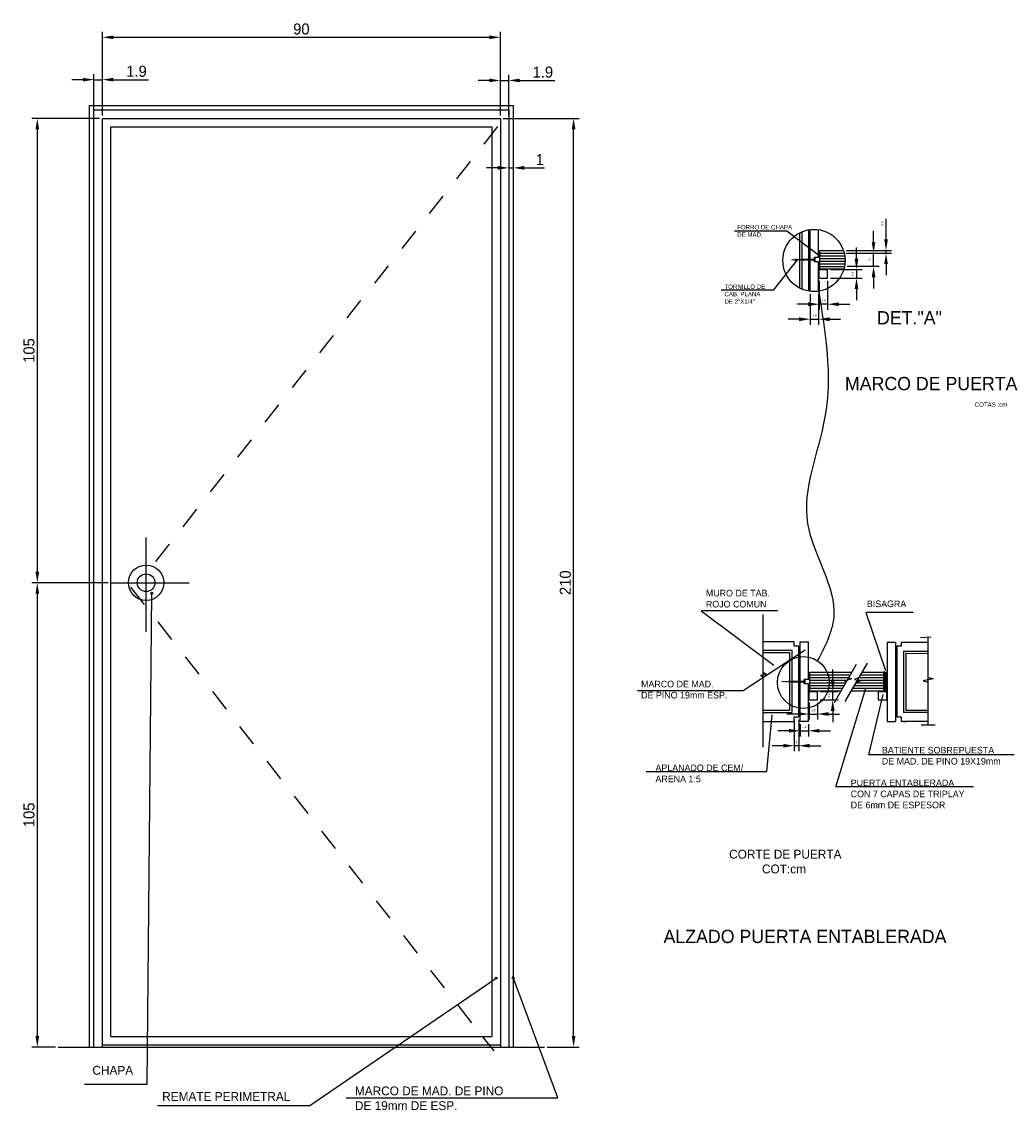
# Model space of a CAD drawing. Extents: x 10 to 235, y 29 to 275.
import ezdxf

# ---------------------------------------------------------------- set-up
doc = ezdxf.new("R2010")
doc.units = 0
doc.layers.get('0').update_dxf_attribs({"linetype": 'CONTINUOUS'})
doc.layers.get('DEFPOINTS').update_dxf_attribs({"linetype": 'CONTINUOUS'})
doc.dimstyles.get("Standard").update_dxf_attribs({"dimtxt": 0.18, "dimasz": 0.18, "dimexe": 0.18, "dimexo": 0.0625, "dimgap": 0.09, "dimtad": 0, "dimtih": 1, "dimtoh": 1, "dimdec": 4, "dimzin": 0, "dimdsep": 46, "dimtxsty": 'Standard', "dimcen": 0.09, "dimadec": 0, "dimazin": 0, "dimtfac": 1, "dimtdec": 4, "dimtofl": 0, "dimtmove": 0, "dimatfit": 3, "dimfxl": 0, "dimtolj": 1, "dimtzin": 0, "dimarcsym": 0})

# ---------------------------------------------------------------- blocks, each defined once
blk = doc.blocks.new('A$C342F4FBC')
for p, q in [((3.08, 101.06), (0, 105)), ((9.24, 93.17), (6.16, 97.11)), ((15.4, 85.28), (12.32, 89.22)), ((21.56, 77.39), (18.48, 81.34)), ((27.72, 69.5), (24.64, 73.45)), ((33.88, 61.61), (30.8, 65.56)), ((40.04, 53.73), (36.96, 57.67)), ((46.2, 45.84), (43.12, 49.78)), ((52.36, 37.95), (49.28, 41.89)), ((58.52, 30.06), (55.44, 34.01)), ((64.68, 22.17), (61.6, 26.12)), ((70.84, 14.29), (67.76, 18.23)), ((77, 6.4), (73.92, 10.34)), ((82, 0), (79.54, 3.15))]:
    blk.add_line(p, q)
blk = doc.blocks.new('A$C19D1009E')
for p, q in [((3.08, 205.08), (0, 209.03)), ((9.24, 197.2), (6.16, 201.14)), ((15.4, 189.31), (12.32, 193.25)), ((21.56, 181.42), (18.48, 185.36)), ((27.72, 173.53), (24.64, 177.48)), ((33.88, 165.64), (30.8, 169.59)), ((40.04, 157.76), (36.96, 161.7)), ((46.2, 149.87), (43.12, 153.81)), ((52.36, 141.98), (49.28, 145.92)), ((58.52, 134.09), (55.44, 138.03)), ((64.68, 126.2), (61.6, 130.15)), ((70.84, 118.31), (67.76, 122.26)), ((77, 110.43), (73.92, 114.37))]:
    blk.add_line(p, q)
at = {"rotation": 283.7565429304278}
blk.add_blockref('A$C342F4FBC', (-19.38, 79.65), dxfattribs=at)
blk = doc.blocks.new('*D4')
at = {"color": 0, "linetype": 'ByBlock'}
for p, q in [((29.38, 230), (14.04, 230)), ((15.29, 227.5), (15.29, 127.5)), ((31.28, 125), (14.04, 125))]:
    blk.add_line(p, q, dxfattribs=at)
for points in [[(14.87, 227.5), (15.7, 227.5), (15.29, 230)], [(14.87, 127.5), (15.7, 127.5), (15.29, 125)]]:
    blk.add_solid(points, dxfattribs=at)
at = {"layer": 'DEFPOINTS', "color": 0, "linetype": 'ByBlock'}
for p in [(30, 230), (15.29, 125), (31.9, 125)]:
    blk.add_point(p, dxfattribs=at)
at = {"color": 0, "linetype": 'ByBlock', "insert": (13.41, 177.5), "char_height": 2.5, "attachment_point": 5, "rotation": 90}
blk.add_mtext('\\A1;105', dxfattribs=at)
blk = doc.blocks.new('*D5')
at = {"color": 0, "linetype": 'ByBlock'}
for p, q in [((26.48, 125), (14.04, 125)), ((15.29, 122.5), (15.29, 22.5)), ((19.38, 20), (14.04, 20))]:
    blk.add_line(p, q, dxfattribs=at)
for points in [[(14.87, 122.5), (15.7, 122.5), (15.29, 125)], [(14.87, 22.5), (15.7, 22.5), (15.29, 20)]]:
    blk.add_solid(points, dxfattribs=at)
at = {"layer": 'DEFPOINTS', "color": 0, "linetype": 'ByBlock'}
for p in [(27.1, 125), (15.29, 20), (20, 20)]:
    blk.add_point(p, dxfattribs=at)
at = {"color": 0, "linetype": 'ByBlock', "insert": (13.41, 72.5), "char_height": 2.5, "attachment_point": 5, "rotation": 90}
blk.add_mtext('\\A1;105', dxfattribs=at)
blk = doc.blocks.new('*D6')
at = {"color": 0, "linetype": 'ByBlock'}
for p, q in [((120.62, 230), (137.82, 230)), ((136.57, 22.5), (136.57, 227.5)), ((130.62, 20), (137.82, 20))]:
    blk.add_line(p, q, dxfattribs=at)
for points in [[(136.16, 227.5), (136.99, 227.5), (136.57, 230)], [(136.16, 22.5), (136.99, 22.5), (136.57, 20)]]:
    blk.add_solid(points, dxfattribs=at)
at = {"layer": 'DEFPOINTS', "color": 0, "linetype": 'ByBlock'}
for p in [(120, 230), (136.57, 230), (130, 20)]:
    blk.add_point(p, dxfattribs=at)
at = {"color": 0, "linetype": 'ByBlock', "insert": (134.7, 125), "char_height": 2.5, "attachment_point": 5, "rotation": 90}
blk.add_mtext('\\A1;210', dxfattribs=at)
blk = doc.blocks.new('*D7')
at = {"color": 0, "linetype": 'ByBlock'}
for p, q in [((25.6, 238.75), (23.1, 238.75)), ((28.1, 230.62), (28.1, 240)), ((28.1, 238.75), (30, 238.75)), ((30, 230.62), (30, 240)), ((32.5, 238.75), (40.42, 238.75))]:
    blk.add_line(p, q, dxfattribs=at)
for points in [[(25.6, 239.17), (25.6, 238.34), (28.1, 238.75)], [(32.5, 239.17), (32.5, 238.34), (30, 238.75)]]:
    blk.add_solid(points, dxfattribs=at)
at = {"layer": 'DEFPOINTS', "color": 0, "linetype": 'ByBlock'}
for p in [(30, 238.75), (28.1, 230), (30, 230)]:
    blk.add_point(p, dxfattribs=at)
at = {"color": 0, "linetype": 'ByBlock', "insert": (37.71, 240.63), "char_height": 2.5, "attachment_point": 5}
blk.add_mtext('\\A1;1.9', dxfattribs=at)
blk = doc.blocks.new('*D8')
at = {"color": 0, "linetype": 'ByBlock'}
for p, q in [((120, 230.62), (120, 239.83)), ((121.9, 230.62), (121.9, 239.83)), ((117.5, 238.58), (115, 238.58)), ((120, 238.58), (121.9, 238.58)), ((124.4, 238.58), (132.32, 238.58))]:
    blk.add_line(p, q, dxfattribs=at)
for points in [[(117.5, 239), (117.5, 238.16), (120, 238.58)], [(124.4, 239), (124.4, 238.16), (121.9, 238.58)]]:
    blk.add_solid(points, dxfattribs=at)
at = {"layer": 'DEFPOINTS', "color": 0, "linetype": 'ByBlock'}
for p in [(121.9, 238.58), (120, 230), (121.9, 230)]:
    blk.add_point(p, dxfattribs=at)
at = {"color": 0, "linetype": 'ByBlock', "insert": (129.61, 240.46), "char_height": 2.5, "attachment_point": 5}
blk.add_mtext('\\A1;1.9', dxfattribs=at)
blk = doc.blocks.new('*D9')
at = {"color": 0, "linetype": 'ByBlock'}
for p, q in [((30, 230.62), (30, 249.58)), ((120, 230.62), (120, 249.58)), ((32.5, 248.33), (117.5, 248.33))]:
    blk.add_line(p, q, dxfattribs=at)
for points in [[(32.5, 248.75), (32.5, 247.91), (30, 248.33)], [(117.5, 248.75), (117.5, 247.91), (120, 248.33)]]:
    blk.add_solid(points, dxfattribs=at)
at = {"layer": 'DEFPOINTS', "color": 0, "linetype": 'ByBlock'}
for p in [(120, 248.33), (30, 230), (120, 230)]:
    blk.add_point(p, dxfattribs=at)
at = {"color": 0, "linetype": 'ByBlock', "insert": (75, 250.2), "char_height": 2.5, "attachment_point": 5}
blk.add_mtext('\\A1;90', dxfattribs=at)
blk = doc.blocks.new('*D10')
at = {"color": 0, "linetype": 'ByBlock'}
for p, q in [((121.9, 231.28), (121.9, 217.56)), ((122.9, 231.28), (122.9, 217.56)), ((119.4, 218.81), (116.9, 218.81)), ((121.9, 218.81), (122.9, 218.81)), ((125.4, 218.81), (129.98, 218.81))]:
    blk.add_line(p, q, dxfattribs=at)
for points in [[(119.4, 219.23), (119.4, 218.39), (121.9, 218.81)], [(125.4, 219.23), (125.4, 218.39), (122.9, 218.81)]]:
    blk.add_solid(points, dxfattribs=at)
at = {"layer": 'DEFPOINTS', "color": 0, "linetype": 'ByBlock'}
for p in [(121.9, 231.9), (122.9, 231.9), (122.9, 218.81)]:
    blk.add_point(p, dxfattribs=at)
at = {"color": 0, "linetype": 'ByBlock', "insert": (128.94, 220.68), "char_height": 2.5, "attachment_point": 5}
blk.add_mtext('\\A1;1', dxfattribs=at)
blk = doc.blocks.new('*D11')
at = {"color": 0, "linetype": 'ByBlock'}
for p, q in [((207.22, 191.45), (207.22, 184.91)), ((209.12, 191.46), (209.12, 184.91)), ((204.72, 186.16), (202.22, 186.16)), ((209.12, 186.16), (207.22, 186.16)), ((211.62, 186.16), (214.12, 186.16))]:
    blk.add_line(p, q, dxfattribs=at)
for points in [[(204.72, 186.58), (204.72, 185.74), (207.22, 186.16)], [(211.62, 186.58), (211.62, 185.74), (209.12, 186.16)]]:
    blk.add_solid(points, dxfattribs=at)
at = {"layer": 'DEFPOINTS', "color": 0, "linetype": 'ByBlock'}
for p in [(207.22, 192.08), (209.12, 192.08), (207.22, 186.16)]:
    blk.add_point(p, dxfattribs=at)
at = {"color": 0, "linetype": 'ByBlock', "insert": (208.17, 187.04), "char_height": 0.5, "attachment_point": 5}
blk.add_mtext('\\A1;1.9', dxfattribs=at)
blk = doc.blocks.new('*D12')
at = {"color": 0, "linetype": 'ByBlock'}
for p, q in [((205.17, 188.45), (205.17, 181.52)), ((207.07, 188.45), (207.07, 181.52)), ((202.67, 182.77), (200.17, 182.77)), ((205.17, 182.77), (207.07, 182.77)), ((209.57, 182.77), (212.07, 182.77))]:
    blk.add_line(p, q, dxfattribs=at)
for points in [[(202.67, 183.19), (202.67, 182.35), (205.17, 182.77)], [(209.57, 183.19), (209.57, 182.35), (207.07, 182.77)]]:
    blk.add_solid(points, dxfattribs=at)
at = {"layer": 'DEFPOINTS', "color": 0, "linetype": 'ByBlock'}
for p in [(205.17, 189.08), (207.07, 189.08), (207.07, 182.77)]:
    blk.add_point(p, dxfattribs=at)
at = {"color": 0, "linetype": 'ByBlock', "insert": (206.12, 183.65), "char_height": 0.5, "attachment_point": 5}
blk.add_mtext('\\A1;1.9', dxfattribs=at)
blk = doc.blocks.new('*D13')
at = {"color": 0, "linetype": 'ByBlock'}
for p, q in [((215.65, 196.48), (215.65, 198.98)), ((209.75, 193.98), (216.9, 193.98)), ((209.75, 192.08), (216.9, 192.08)), ((215.65, 193.98), (215.65, 192.08)), ((215.65, 189.58), (215.65, 187.08))]:
    blk.add_line(p, q, dxfattribs=at)
for points in [[(215.23, 196.48), (216.07, 196.48), (215.65, 193.98)], [(215.23, 189.58), (216.07, 189.58), (215.65, 192.08)]]:
    blk.add_solid(points, dxfattribs=at)
at = {"layer": 'DEFPOINTS', "color": 0, "linetype": 'ByBlock'}
for p in [(209.12, 193.98), (209.12, 192.08), (215.65, 192.08)]:
    blk.add_point(p, dxfattribs=at)
at = {"color": 0, "linetype": 'ByBlock', "insert": (214.78, 193.03), "char_height": 0.5, "attachment_point": 5, "rotation": 90}
blk.add_mtext('\\A1;1.9', dxfattribs=at)
blk = doc.blocks.new('*D14')
at = {"color": 0, "linetype": 'ByBlock'}
for p, q in [((219.51, 200.23), (219.51, 202.73)), ((213.57, 197.73), (220.76, 197.73)), ((219.51, 194.73), (219.51, 197.73)), ((213.57, 194.73), (220.76, 194.73)), ((219.51, 192.23), (219.51, 189.73))]:
    blk.add_line(p, q, dxfattribs=at)
for points in [[(219.1, 200.23), (219.93, 200.23), (219.51, 197.73)], [(219.1, 192.23), (219.93, 192.23), (219.51, 194.73)]]:
    blk.add_solid(points, dxfattribs=at)
at = {"layer": 'DEFPOINTS', "color": 0, "linetype": 'ByBlock'}
for p in [(212.94, 197.73), (219.51, 197.73), (212.94, 194.73)]:
    blk.add_point(p, dxfattribs=at)
at = {"color": 0, "linetype": 'ByBlock', "insert": (218.64, 196.23), "char_height": 0.5, "attachment_point": 5, "rotation": 90}
blk.add_mtext('\\A1;3', dxfattribs=at)
blk = doc.blocks.new('*D15')
at = {"color": 0, "linetype": 'ByBlock'}
for p, q in [((222.33, 200.83), (222.33, 205.5)), ((213.32, 198.33), (223.58, 198.33)), ((213.32, 197.73), (223.58, 197.73)), ((222.33, 197.73), (222.33, 198.33)), ((222.33, 195.23), (222.33, 192.73))]:
    blk.add_line(p, q, dxfattribs=at)
for points in [[(221.92, 200.83), (222.75, 200.83), (222.33, 198.33)], [(221.92, 195.23), (222.75, 195.23), (222.33, 197.73)]]:
    blk.add_solid(points, dxfattribs=at)
at = {"layer": 'DEFPOINTS', "color": 0, "linetype": 'ByBlock'}
for p in [(212.69, 198.33), (212.69, 197.73), (222.33, 197.73)]:
    blk.add_point(p, dxfattribs=at)
at = {"color": 0, "linetype": 'ByBlock', "insert": (221.46, 204.41), "char_height": 0.5, "attachment_point": 5, "rotation": 90}
blk.add_mtext('\\A1;0.6', dxfattribs=at)
blk = doc.blocks.new('*D16')
at = {"color": 0, "linetype": 'ByBlock'}
for p, q in [((204.93, 96.05), (204.93, 92.25)), ((206.83, 96.05), (206.83, 92.25)), ((202.43, 93.5), (199.93, 93.5)), ((204.93, 93.5), (206.83, 93.5)), ((209.33, 93.5), (211.83, 93.5))]:
    blk.add_line(p, q, dxfattribs=at)
for points in [[(202.43, 93.91), (202.43, 93.08), (204.93, 93.5)], [(209.33, 93.91), (209.33, 93.08), (206.83, 93.5)]]:
    blk.add_solid(points, dxfattribs=at)
at = {"layer": 'DEFPOINTS', "color": 0, "linetype": 'ByBlock'}
for p in [(204.93, 96.67), (206.83, 96.67), (206.83, 93.5)]:
    blk.add_point(p, dxfattribs=at)
at = {"color": 0, "linetype": 'ByBlock', "insert": (205.88, 94.37), "char_height": 0.5, "attachment_point": 5}
blk.add_mtext('\\A1;1.9', dxfattribs=at)
blk = doc.blocks.new('*D17')
at = {"color": 0, "linetype": 'ByBlock'}
for p, q in [((202.88, 91.2), (202.88, 88.45)), ((204.78, 91.2), (204.78, 88.45)), ((200.38, 89.7), (197.88, 89.7)), ((202.88, 89.7), (204.78, 89.7)), ((207.28, 89.7), (209.78, 89.7))]:
    blk.add_line(p, q, dxfattribs=at)
for points in [[(200.38, 90.12), (200.38, 89.29), (202.88, 89.7)], [(207.28, 90.12), (207.28, 89.29), (204.78, 89.7)]]:
    blk.add_solid(points, dxfattribs=at)
at = {"layer": 'DEFPOINTS', "color": 0, "linetype": 'ByBlock'}
for p in [(202.88, 91.83), (204.78, 91.83), (204.78, 89.7)]:
    blk.add_point(p, dxfattribs=at)
at = {"color": 0, "linetype": 'ByBlock', "insert": (203.83, 90.58), "char_height": 0.5, "attachment_point": 5}
blk.add_mtext('\\A1;1.9', dxfattribs=at)
blk = doc.blocks.new('*D18')
at = {"color": 0, "linetype": 'ByBlock'}
for p, q in [((201.58, 92.21), (201.58, 85.08)), ((202.58, 92.21), (202.58, 85.08)), ((199.08, 86.33), (196.58, 86.33)), ((202.58, 86.33), (201.58, 86.33)), ((205.08, 86.33), (207.58, 86.33))]:
    blk.add_line(p, q, dxfattribs=at)
for points in [[(199.08, 86.75), (199.08, 85.91), (201.58, 86.33)], [(205.08, 86.75), (205.08, 85.91), (202.58, 86.33)]]:
    blk.add_solid(points, dxfattribs=at)
at = {"layer": 'DEFPOINTS', "color": 0, "linetype": 'ByBlock'}
for p in [(201.58, 92.83), (202.58, 92.83), (201.58, 86.33)]:
    blk.add_point(p, dxfattribs=at)
at = {"color": 0, "linetype": 'ByBlock', "insert": (202.08, 87.21), "char_height": 0.5, "attachment_point": 5}
blk.add_mtext('\\A1;1', dxfattribs=at)
blk = doc.blocks.new('*D19')
at = {"color": 0, "linetype": 'ByBlock'}
for p, q in [((210.28, 101.08), (210.28, 103.58)), ((207.46, 98.58), (211.53, 98.58)), ((210.28, 96.68), (210.28, 98.58)), ((207.46, 96.68), (211.53, 96.68)), ((210.28, 94.18), (210.28, 91.68))]:
    blk.add_line(p, q, dxfattribs=at)
for points in [[(209.86, 101.08), (210.7, 101.08), (210.28, 98.58)], [(209.86, 94.18), (210.7, 94.18), (210.28, 96.68)]]:
    blk.add_solid(points, dxfattribs=at)
at = {"layer": 'DEFPOINTS', "color": 0, "linetype": 'ByBlock'}
for p in [(206.83, 98.58), (210.28, 98.58), (206.83, 96.68)]:
    blk.add_point(p, dxfattribs=at)
at = {"color": 0, "linetype": 'ByBlock', "insert": (209.41, 97.63), "char_height": 0.5, "attachment_point": 5, "rotation": 90}
blk.add_mtext('\\A1;1.9', dxfattribs=at)

msp = doc.modelspace()

# ---------------------------------------------------------------- linework, layer by layer
for p, q in [((25.80244, 42.95063), (25.80244, 255.85063)), ((25.80244, 255.85063), (121.60244, 255.85063)), ((26.80244, 42.95063), (26.80244, 254.85063)), ((26.80244, 254.85063), (120.60244, 254.85063)), ((120.60244, 254.85063), (120.60244, 42.95063)), ((121.60244, 255.85063), (121.60244, 42.95063)), ((28.70244, 42.95063), (28.70244, 252.95063)), ((28.70244, 252.95063), (118.70244, 252.95063)), ((118.70244, 252.95063), (118.70244, 42.95063)), ((30.60244, 45.35063), (30.60244, 251.05063)), ((30.60244, 251.05063), (116.80244, 251.05063)), ((116.80244, 251.05063), (116.80244, 45.35063)), ((171.63284, 227.51926), (183.48191, 227.51926)), ((183.48191, 227.51926), (190.96546, 221.8926)), ((186.46546, 221.05382), (186.46546, 227.10537)), ((186.96546, 221.0742), (186.96546, 227.33323)), ((188.46546, 221.13534), (188.46546, 227.76042)), ((188.76546, 221.15581), (188.76546, 227.80417)), ((190.66507, 221.49126), (190.66536, 227.78105)), ((190.96546, 218.89259), (190.96546, 223.0926)), ((190.96546, 223.0926), (196.28941, 223.0926)), ((190.96546, 222.4926), (196.46463, 222.4926)), ((190.96546, 221.8926), (196.58389, 221.8926)), ((180.55879, 214.16812), (185.8781, 220.9371)), ((184.61546, 220.98665), (187.11546, 221.08855)), ((187.11546, 220.88855), (184.61546, 220.98665)), ((184.83389, 220.99555), (184.82294, 220.97851)), ((184.8949, 220.99804), (184.8809, 220.97623)), ((185.01694, 221.00301), (184.99682, 220.97168)), ((185.07795, 221.0055), (185.05478, 220.96941)), ((185.19999, 221.01047), (185.1707, 220.96486)), ((185.261, 221.01296), (185.22866, 220.96259)), ((185.38115, 221.01786), (185.34278, 220.95811)), ((185.44216, 221.02035), (185.40074, 220.95583)), ((185.5642, 221.02532), (185.51666, 220.95129)), ((185.62521, 221.02781), (185.57462, 220.94901)), ((185.74724, 221.03278), (185.69054, 220.94446)), ((185.80826, 221.03527), (185.7485, 220.94219)), ((185.9447, 221.04083), (185.8781, 220.9371)), ((186.00572, 221.04332), (185.93606, 220.93483)), ((186.12775, 221.04829), (186.05198, 220.93028)), ((186.18877, 221.05078), (186.10994, 220.92801)), ((186.3108, 221.05575), (186.22586, 220.92346)), ((186.37577, 221.06441), (186.28382, 220.92118)), ((186.49417, 221.06323), (186.40004, 220.91662)), ((186.46546, 214.49853), (186.46546, 220.92182)), ((186.56486, 221.06611), (186.46719, 220.91399)), ((186.69171, 221.07128), (186.58768, 220.90926)), ((186.75273, 221.07377), (186.64564, 220.90699)), ((186.87476, 221.07874), (186.76156, 220.90244)), ((186.93577, 221.08123), (186.81952, 220.90016)), ((187.05781, 221.0862), (186.93544, 220.89562)), ((186.96546, 214.31148), (186.96546, 220.9022)), ((187.11484, 221.08248), (186.9934, 220.89334)), ((187.11546, 220.88886), (187.10733, 221.08822)), ((187.11546, 221.08855), (187.10762, 220.88886)), ((187.11546, 221.08855), (189.61546, 221.19046)), ((187.11546, 220.88855), (187.11546, 221.08855)), ((189.61546, 220.79046), (187.11546, 220.88855)), ((188.46546, 213.88428), (188.46546, 220.84334)), ((188.76546, 213.84053), (188.76546, 220.82381)), ((189.91546, 221.39069), (189.61546, 221.19046)), ((189.61546, 220.79046), (189.61546, 221.19046)), ((189.91546, 220.59069), (189.61546, 220.79046)), ((190.66507, 221.49126), (189.71546, 221.49053)), ((189.71546, 221.2572), (189.71546, 221.49053)), ((189.91546, 220.99069), (189.71546, 220.99069)), ((189.71546, 220.49053), (189.71546, 220.72387)), ((190.66584, 220.49126), (189.71546, 220.49053)), ((189.91546, 220.59069), (189.91546, 221.39069)), ((190.66546, 220.49102), (189.91546, 220.49045)), ((190.66546, 213.86367), (190.66546, 220.49102)), ((190.96546, 221.2926), (196.65004, 221.2926)), ((190.96546, 220.6926), (196.66458, 220.6926)), ((190.96546, 220.0926), (196.62783, 220.0926)), ((190.96546, 219.4926), (196.53896, 219.4926)), ((190.81546, 218.74232), (192.71546, 218.74578)), ((190.81546, 216.84232), (190.81546, 218.74232)), ((190.81546, 216.84232), (192.71546, 216.84578)), ((190.96546, 218.8926), (196.39594, 218.8926)), ((192.71546, 216.84578), (192.71546, 218.74578)), ((168.65752, 214.16812), (180.55879, 214.16812)), ((38.60244, 136.8778), (38.60244, 158.15293)), ((30.60244, 147.95063), (48.31559, 147.95063)), ((38.82264, 34.54423), (39.89869, 145.58336)), ((181.4248, 141.56465), (164.11286, 141.56465)), ((164.11286, 141.56465), (180.5592, 129.28393)), ((178.17707, 110.75108), (178.17707, 140.73783)), ((212.06693, 141.21871), (201.33353, 141.21871)), ((201.33353, 141.21871), (205.83463, 128.07316)), ((213.71502, 135.53418), (216.06096, 135.7016)), ((215.37018, 135.65231), (215.37018, 115.79863)), ((185.17707, 134.5944), (178.17707, 134.5944)), ((185.17707, 133.5944), (185.17707, 134.5944)), ((186.17707, 133.5944), (185.17707, 133.5944)), ((186.17707, 125.73121), (186.17707, 133.5944)), ((186.47707, 134.58863), (188.37707, 134.58123)), ((186.47707, 125.75168), (186.47707, 134.58863)), ((188.37669, 126.08713), (188.37707, 134.58123)), ((206.17018, 134.51184), (206.17018, 116.58544)), ((206.17018, 134.51184), (208.07018, 134.50444)), ((208.07018, 134.50444), (208.07018, 116.58463)), ((209.37018, 133.5944), (208.37018, 133.5944)), ((208.37018, 133.5944), (208.37018, 117.5944)), ((209.37018, 134.50327), (209.37018, 133.5944)), ((209.37018, 134.50327), (215.37018, 134.50327)), ((173.63443, 123.576), (187.6571, 132.74329)), ((184.67707, 132.5944), (178.17707, 132.5944)), ((184.17707, 132.0944), (178.17707, 132.0944)), ((184.17707, 125.64969), (184.17707, 132.0944)), ((184.67707, 125.67007), (184.67707, 132.5944)), ((209.87018, 132.4974), (209.87018, 118.58407)), ((209.87018, 132.4974), (215.36238, 132.47599)), ((210.37018, 131.99545), (215.36043, 131.97599)), ((210.37018, 131.99545), (210.37018, 119.08364)), ((194.26444, 120.88781), (199.26444, 129.54806)), ((196.70367, 121.11267), (201.70367, 129.77292)), ((178.9783, 127.205), (177.55398, 126.95387)), ((177.55398, 126.95387), (178.22425, 126.61903)), ((178.22425, 127.62355), (178.9783, 127.205)), ((182.32707, 125.58252), (184.82707, 125.68442)), ((184.82707, 125.48442), (182.32707, 125.58252)), ((182.5455, 125.59142), (182.53456, 125.57438)), ((182.60652, 125.59391), (182.59252, 125.5721)), ((182.72855, 125.59888), (182.70844, 125.56755)), ((182.78957, 125.60137), (182.76639, 125.56528)), ((182.9116, 125.60634), (182.88231, 125.56073)), ((182.97262, 125.60883), (182.94027, 125.55846)), ((183.09276, 125.61373), (183.0544, 125.55398)), ((183.15378, 125.61622), (183.11236, 125.5517)), ((183.27581, 125.62119), (183.22827, 125.54716)), ((183.33683, 125.62368), (183.28623, 125.54488)), ((183.45886, 125.62865), (183.40215, 125.54033)), ((183.51987, 125.63114), (183.46011, 125.53806)), ((183.65632, 125.6367), (183.58972, 125.53297)), ((183.71733, 125.63919), (183.64768, 125.5307)), ((183.83936, 125.64416), (183.76359, 125.52615)), ((183.90038, 125.64665), (183.82155, 125.52388)), ((184.02241, 125.65162), (183.93747, 125.51933)), ((184.08739, 125.66028), (183.99543, 125.51705)), ((184.20578, 125.6591), (184.11165, 125.51249)), ((184.27647, 125.66198), (184.1788, 125.50986)), ((184.40332, 125.66715), (184.2993, 125.50513)), ((184.46434, 125.66964), (184.35726, 125.50286)), ((184.58637, 125.67461), (184.47317, 125.49831)), ((184.64739, 125.6771), (184.53113, 125.49603)), ((184.76942, 125.68207), (184.64705, 125.49149)), ((184.82645, 125.67835), (184.70501, 125.48921)), ((184.82707, 125.48473), (184.81894, 125.68409)), ((184.82707, 125.68442), (184.81923, 125.48473)), ((184.82707, 125.68442), (187.32707, 125.78633)), ((184.82707, 125.48442), (184.82707, 125.68442)), ((187.62707, 125.98656), (187.32707, 125.78633)), ((187.32707, 125.38633), (187.32707, 125.78633)), ((188.37669, 126.08713), (187.42707, 126.0864)), ((187.42707, 125.85307), (187.42707, 126.0864)), ((187.62707, 125.58656), (187.42707, 125.58656)), ((187.62707, 125.18656), (187.62707, 125.98656)), ((188.67707, 123.48846), (188.67707, 127.68847)), ((188.67707, 127.68847), (198.1908, 127.68847)), ((188.67707, 127.08847), (197.84439, 127.08847)), ((188.67707, 126.48847), (197.49798, 126.48847)), ((188.67707, 125.88847), (197.15157, 125.88847)), ((197.15938, 125.90749), (196.4891, 125.82378)), ((196.4891, 125.82378), (196.90802, 125.40522)), ((198.12289, 126.24233), (197.15157, 125.88847)), ((197.49798, 126.48847), (198.12289, 126.24233)), ((199.80739, 126.48847), (198.79316, 126.07491)), ((198.79316, 126.07491), (199.46097, 125.88847)), ((200.09181, 125.65636), (199.0864, 125.40522)), ((199.46097, 125.88847), (199.11456, 125.28847)), ((199.46097, 125.88847), (205.37018, 125.88847)), ((199.50532, 125.90749), (200.09181, 125.65636)), ((199.80739, 126.48847), (205.37018, 126.48847)), ((200.1538, 127.08847), (205.37018, 127.08847)), ((200.50021, 127.68847), (205.37018, 127.68847)), ((205.37018, 127.68847), (205.37018, 123.48847)), ((205.67018, 127.68847), (205.37018, 127.68847)), ((205.67018, 127.68847), (205.67018, 123.48847)), ((205.67018, 127.68847), (206.17018, 127.68847)), ((205.87018, 127.68847), (205.87018, 123.48847)), ((216.60556, 126.20047), (214.3015, 125.78192)), ((214.3015, 125.78192), (215.43258, 125.44708)), ((215.3488, 126.61902), (216.60556, 126.20047)), ((149.74396, 123.576), (173.63443, 123.576)), ((184.17707, 119.0944), (184.17707, 125.51769)), ((184.67707, 118.5944), (184.67707, 125.49807)), ((187.32707, 125.38633), (184.82707, 125.48442)), ((186.17707, 117.5944), (186.17707, 125.43921)), ((186.47707, 116.59384), (186.47707, 125.43921)), ((186.47707, 116.59384), (186.47707, 125.41968)), ((187.62707, 125.18656), (187.32707, 125.38633)), ((187.42707, 125.0864), (187.42707, 125.31974)), ((188.37745, 125.08713), (187.42707, 125.0864)), ((188.37707, 125.08689), (187.62707, 125.08632)), ((188.37707, 116.59303), (188.37707, 125.08713)), ((188.37707, 116.59384), (188.37707, 125.08689)), ((188.52707, 123.33819), (190.42707, 123.34165)), ((188.52707, 121.43819), (188.52707, 123.33819)), ((188.67707, 125.28847), (196.80516, 125.28847)), ((188.67707, 124.68847), (196.45875, 124.68847)), ((188.67707, 124.08847), (196.11234, 124.08847)), ((188.67707, 123.48847), (195.76593, 123.48847)), ((190.42707, 121.44165), (190.42707, 123.34165)), ((194.58187, 101.78205), (201.33353, 124.0949)), ((198.07533, 123.48847), (205.37018, 123.48847)), ((198.42174, 124.08847), (205.37018, 124.08847)), ((198.76815, 124.68847), (205.37018, 124.68847)), ((199.11456, 125.28847), (205.37018, 125.28847)), ((204.12018, 123.36657), (206.02018, 123.37002)), ((204.12018, 123.36657), (204.12018, 121.46656)), ((205.67018, 123.48847), (205.37018, 123.48847)), ((205.67018, 123.48847), (206.17018, 123.48847)), ((206.02018, 123.37002), (206.02018, 121.47002)), ((188.52707, 121.43819), (190.42707, 121.44165)), ((202.026, 109.0467), (205.31527, 122.71116)), ((204.12018, 121.46656), (206.02018, 121.47002)), ((178.17707, 119.0944), (184.17707, 119.0944)), ((178.17707, 118.5944), (184.67707, 118.5944)), ((215.37189, 118.57937), (209.87018, 118.58407)), ((215.37232, 119.07937), (210.37018, 119.08364)), ((178.17707, 116.5944), (185.17707, 116.5944)), ((179.00113, 105.24141), (180.21296, 118.04103)), ((185.17707, 116.5944), (185.17707, 117.5944)), ((185.17707, 117.5944), (186.17707, 117.5944)), ((188.37707, 116.59303), (186.47707, 116.59384)), ((206.17018, 116.58544), (208.07018, 116.58463)), ((208.37018, 117.5944), (209.37018, 117.5944)), ((209.37018, 117.5944), (209.37018, 116.5845)), ((215.37018, 116.57937), (209.37018, 116.5845)), ((209.87018, 116.58386), (210.37018, 116.58364)), ((213.84069, 115.77853), (217.02447, 115.82038)), ((234.91868, 109.0467), (202.026, 109.0467)), ((151.64827, 105.24141), (179.00113, 105.24141)), ((225.74336, 101.78205), (194.58187, 101.78205)), ((75.58773, 29.70624), (117.73307, 58.555)), ((131.72173, 31.49808), (121.49925, 58.91337)), ((30.60244, 45.35063), (116.80244, 45.35063)), ((18.70244, 42.95063), (128.70244, 42.95063)), ((28.70244, 43.45063), (118.70244, 43.45063)), ((24.65464, 34.54423), (38.82264, 34.54423)), ((41.15409, 29.70624), (75.58773, 29.70624)), ((83.83745, 31.49808), (125.80345, 31.49808)), ((125.80345, 31.49808), (131.72173, 31.49808))]:
    msp.add_line(p, q)
for centre, radius in [((189.63056, 220.82235), 7.03522), ((190.96546, 221.8926), 0.2), ((185.57462, 220.94901), 0.2), ((38.60244, 147.95063), 4), ((38.60244, 147.95063), 2), ((39.89869, 145.58336), 0.2), ((187.22783, 125.37923), 5.85805), ((117.73307, 58.555), 0.2), ((121.60244, 58.555), 0.2)]:
    msp.add_circle(centre, radius)
msp.add_open_spline([(190.45391, 130.26894), (192.19042, 133.55266), (197.34897, 143.65408), (183.50026, 162.05411), (195.22467, 186.76312), (192.29494, 204.45055), (190.71548, 213.98613)], degree=3, knots=[0.46913931, 0.46913931, 0.46913931, 0.46913931, 11.060384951, 33.031770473, 57.46577445, 86.047305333, 86.047305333, 86.047305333, 86.047305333])

# ---------------------------------------------------------------- block references
at = {"xscale": -1, "rotation": 359.7970789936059}
msp.add_blockref('A$C19D1009E', (117.3882, 42.05799), dxfattribs=at)

# ---------------------------------------------------------------- texts
for s, height, p in [('FORRO DE CHAPA', 1, (172.25922, 227.83732)), ('DE MAD.', 1, (172.25922, 226.17065)), ('TORNILLO DE', 1, (169.3883, 214.38188)), ('CAB. PLANA', 1, (169.3883, 212.71521)), ('DE 2"X1/4"', 1, (169.3883, 211.04854)), ('DET."A"', 3, (203.89097, 206.36938)), ('MARCO DE PUERTA', 3, (196.6384, 191.48202)), ('COTAS :cm', 1, (225.99638, 187.72863)), ('MURO DE TAB.', 1.5, (165.1865, 144.85371)), ('ROJO COMUN', 1.5, (165.1865, 142.35371)), ('BISAGRA', 1.5, (201.58246, 142.42943)), ('MARCO DE MAD.', 1.5, (150.53542, 124.27795)), ('DE PINO 19mm ESP.', 1.5, (150.53542, 121.77795)), ('BATIENTE SOBREPUESTA', 1.5, (204.97941, 109.3381)), ('DE MAD. DE PINO 19X19mm', 1.5, (204.97941, 106.8381)), ('APLANADO DE CEM/', 1.5, (153.78243, 105.33805)), ('ARENA 1:5', 1.5, (153.78243, 102.83805)), ('PUERTA ENTABLERADA', 1.5, (197.94286, 101.94407)), ('CON 7 CAPAS DE TRIPLAY', 1.5, (197.94286, 99.44407)), ('DE 6mm DE ESPESOR', 1.5, (197.94286, 96.94407)), ('CORTE DE PUERTA', 2, (170.44358, 85.5576)), ('          COT:cm', 2, (170.44358, 82.22427)), ('ALZADO PUERTA ENTABLERADA', 3, (155.60732, 66.46739)), ('CHAPA', 2, (26.44805, 36.69445)), ('REMATE PERIMETRAL', 2, (42.23014, 30.78135)), ('MARCO DE MAD. DE PINO', 2, (85.81021, 32.03564)), ('DE 19mm DE ESP.', 2, (85.81021, 28.70231))]:
    msp.add_text(s, height=height).set_placement(p)

# ---------------------------------------------------------------- dimensions: what is measured, and where the dimension line sits
for base, p1, p2, picture, middle in [((118.70244, 271.27961), (28.70244, 252.95063), (118.70244, 252.95063), '*D9', (73.70244, 273.15461)), ((28.70244, 261.7048), (26.80244, 252.95063), (28.70244, 252.95063), '*D7', (36.41078, 263.5798)), ((120.60244, 261.53132), (118.70244, 252.95063), (120.60244, 252.95063), '*D8', (128.31078, 263.40632)), ((121.60244, 241.76013), (120.60244, 254.85063), (121.60244, 254.85063), '*D10', (127.64411, 243.63513))]:
    dim = msp.add_linear_dim(base=base, p1=p1, p2=p2, dimstyle='Standard', override={"dimtxt": 2.5, "dimasz": 2.5, "dimexe": 1.25, "dimexo": 0.625, "dimgap": 0.625, "dimtad": 1, "dimtih": 0, "dimtoh": 0, "dimzin": 8, "dimlunit": 6, "dimcen": 2.5, "dimtofl": 1})
    dim.commit()
    dim.dimension.update_dxf_attribs({"geometry": picture, "text_midpoint": middle, "insert": (-1.29756, 22.95063)})
for base, p1, p2, override, picture, middle, set_off in [((13.9894, 147.95063), (28.70244, 252.95063), (30.60244, 147.95063), {"dimtxt": 2.5, "dimasz": 2.5, "dimexe": 1.25, "dimexo": 0.625, "dimgap": 0.625, "dimtad": 1, "dimtih": 0, "dimtoh": 0, "dimzin": 8, "dimlunit": 6, "dimcen": 2.5, "dimtofl": 1}, '*D4', (12.1144, 200.45063), (-1.29756, 22.95063)), ((135.27522, 252.95063), (128.70244, 42.95063), (118.70244, 252.95063), {"dimtxt": 2.5, "dimasz": 2.5, "dimexe": 1.25, "dimexo": 0.625, "dimgap": 0.625, "dimtad": 1, "dimtih": 0, "dimtoh": 0, "dimzin": 8, "dimlunit": 6, "dimcen": 2.5, "dimtofl": 1}, '*D6', (133.40022, 147.95063), (-1.29756, 22.95063)), ((203.10857, 222.4926), (196.53896, 219.4926), (196.53896, 222.4926), {"dimtxt": 0.5, "dimasz": 2.5, "dimexe": 1.25, "dimexo": 0.625, "dimgap": 0.625, "dimtad": 1, "dimtih": 0, "dimtoh": 0, "dimzin": 8, "dimlunit": 6, "dimcen": 2.5, "dimtofl": 1}, '*D14', (202.23357, 220.9926), (-16.4048, 24.76369)), ((13.9894, 42.95063), (25.80244, 147.95063), (18.70244, 42.95063), {"dimtxt": 2.5, "dimasz": 2.5, "dimexe": 1.25, "dimexo": 0.625, "dimgap": 0.625, "dimtad": 1, "dimtih": 0, "dimtoh": 0, "dimzin": 8, "dimlunit": 6, "dimcen": 2.5, "dimtofl": 1}, '*D5', (12.1144, 95.45063), (-1.29756, 22.95063))]:
    dim = msp.add_linear_dim(base=base, p1=p1, p2=p2, angle=90, dimstyle='Standard', override=override)
    dim.commit()
    dim.dimension.update_dxf_attribs({"geometry": picture, "text_midpoint": middle, "insert": set_off})
for base, p1, p2, picture, middle in [((205.92729, 222.4926), (196.28941, 223.0926), (196.28941, 222.4926), '*D15', (205.92729, 229.17593)), ((199.24588, 216.84578), (192.71546, 218.74578), (192.71546, 216.84578), '*D13', (199.24588, 217.79578)), ((193.8765, 123.34165), (190.42707, 121.44165), (190.42707, 123.34165), '*D19', (193.8765, 122.39165))]:
    dim = msp.add_linear_dim(base=base, p1=p1, p2=p2, angle=90, dimstyle='Standard', override={"dimtxt": 0.5, "dimasz": 2.5, "dimexe": 1.25, "dimexo": 0.625, "dimgap": 0.625, "dimtad": 1, "dimtih": 0, "dimtoh": 0, "dimzin": 8, "dimlunit": 6, "dimcen": 2.5, "dimtofl": 1})
    dim.commit()
    dim.dimension.update_dxf_attribs({"geometry": picture, "text_midpoint": middle, "dimtype": 160, "insert": (-16.4048, 24.76369)})
for base, p1, p2, picture, middle in [((190.81546, 210.92436), (192.71546, 216.84578), (190.81546, 216.84232), '*D11', (191.76546, 210.92436)), ((190.66546, 207.53442), (188.76546, 213.84053), (190.66546, 213.84053), '*D12', (189.71546, 207.53442)), ((190.42707, 118.25933), (188.52707, 121.43819), (190.42707, 121.43819), '*D16', (189.47707, 118.25933)), ((185.17707, 111.09398), (186.17707, 117.5944), (185.17707, 117.5944), '*D18', (185.67707, 111.09398)), ((188.37707, 114.46544), (186.47707, 116.59303), (188.37707, 116.59303), '*D17', (187.42707, 114.46544))]:
    dim = msp.add_linear_dim(base=base, p1=p1, p2=p2, dimstyle='Standard', override={"dimtxt": 0.5, "dimasz": 2.5, "dimexe": 1.25, "dimexo": 0.625, "dimgap": 0.625, "dimtad": 1, "dimtih": 0, "dimtoh": 0, "dimzin": 8, "dimlunit": 6, "dimcen": 2.5, "dimtofl": 1})
    dim.commit()
    dim.dimension.update_dxf_attribs({"geometry": picture, "text_midpoint": middle, "dimtype": 160, "insert": (-16.4048, 24.76369)})

doc.saveas('drawing.dxf')
